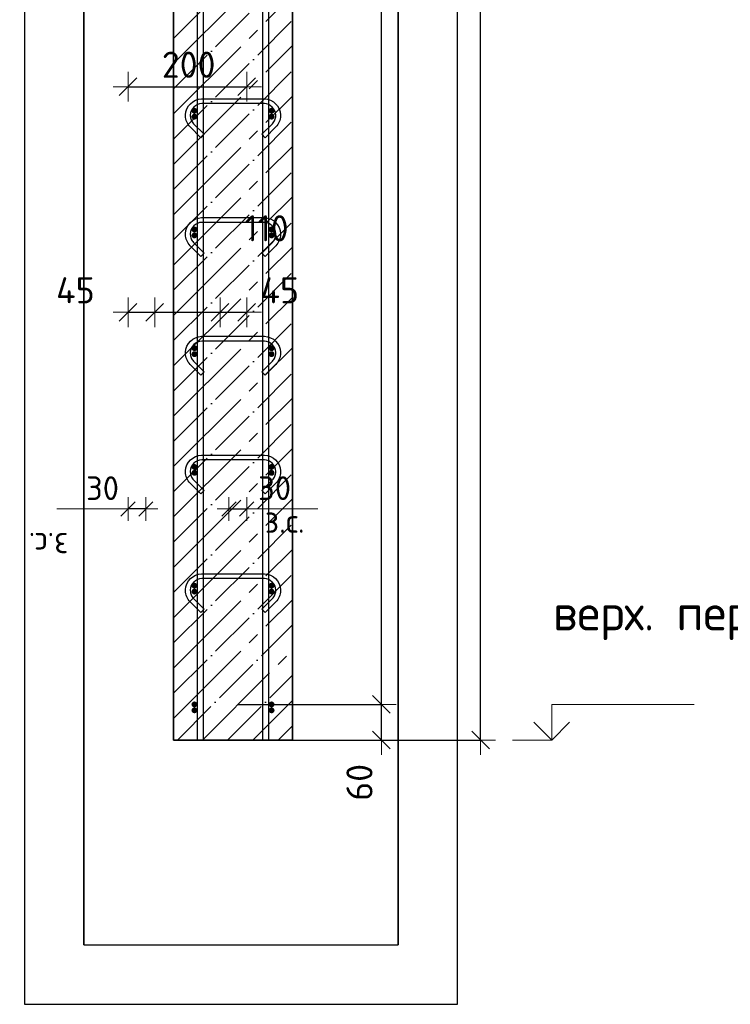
# Model space of a CAD drawing. Header units: millimetres. Extents: x 2792 to 69837, y -2757 to 29968.
# Tile 24 of 77: x 14932 to 16130, y 6347 to 8006. Entities that reach past the tile are written whole.
import ezdxf

# ---------------------------------------------------------------- set-up
doc = ezdxf.new("R2010")
doc.units = ezdxf.units.MM
doc.header["$PDMODE"] = 65
doc.linetypes.add('______11', pattern=[100, 80, -10, 0, -10])
doc.linetypes.add('______5', pattern=[220, 160, -20, 20, -20])
for name, color, linetype, lineweight in [('Standard', 7, 'Continuous', 25), ('Арм.стержн. Арматура края', 96, 'Continuous', 35), ('Арм.стержн. вертикальными 1', 22, 'Continuous', 35), ('Арм.стержн.горизонт. 1', 180, 'Continuous', 35), ('Высотная отметки_ общее', 7, 'Continuous', 13), ('Размерная линия_ общее', 7, 'Continuous', 13), ('Размерная линия_ общее_1', 7, 'Continuous', 13)]:
    doc.layers.add(name, color=color, linetype=linetype, lineweight=lineweight)
doc.layers.add('Арм.стержн.Стяжки', color=7, linetype='Continuous', lineweight=35, true_color=0x501e0f)
doc.styles.add('ISOCPEUR', font='ISOCPEUR')
doc.dimstyles.new('DIMSTYLE_11', dxfattribs={"dimtxt": 44, "dimasz": 50, "dimexe": 0, "dimexo": 0.001, "dimgap": 22, "dimtad": 2, "dimdec": 0, "dimrnd": 5, "dimzin": 12, "dimdsep": 46, "dimtxsty": 'ISOCPEUR', "dimblk1": 'ALL_ML_STRICH', "dimblk2": 'ALL_ML_STRICH', "dimsah": 1, "dimcen": 0, "dimse1": 1, "dimse2": 1, "dimclrd": 7, "dimclre": 256, "dimclrt": 7, "dimadec": 0, "dimazin": 0, "dimtfac": 1, "dimtdec": 0, "dimtix": 1, "dimtmove": 2, "dimatfit": 3, "dimfxl": 0, "dimtvp": 1.2, "dimtzin": 0, "dimlwd": 0, "dimlwe": -3, "dimarcsym": 0})
doc.dimstyles.new('DIMSTYLE_3', dxfattribs={"dimtxt": 44, "dimasz": 50, "dimexe": 0, "dimexo": 0, "dimgap": 22, "dimtad": 2, "dimdec": 0, "dimrnd": 5, "dimzin": 12, "dimdsep": 46, "dimtxsty": 'ISOCPEUR', "dimblk1": 'ALL_ML_STRICH', "dimblk2": 'ALL_ML_STRICH', "dimsah": 1, "dimcen": 0, "dimclrd": 7, "dimclre": 256, "dimclrt": 7, "dimadec": 0, "dimazin": 0, "dimtfac": 1, "dimtdec": 0, "dimtix": 1, "dimtmove": 2, "dimatfit": 3, "dimfxl": 0, "dimtzin": 0, "dimlwd": 0, "dimlwe": -3, "dimarcsym": 0})
doc.dimstyles.new('DIMSTYLE_7', dxfattribs={"dimtxt": 40, "dimasz": 40, "dimexe": 0, "dimexo": 0.001, "dimgap": 20, "dimtad": 2, "dimdec": 0, "dimrnd": 5, "dimzin": 12, "dimdsep": 46, "dimtxsty": 'ISOCPEUR', "dimblk1": 'ALL_ML_STRICH', "dimblk2": 'ALL_ML_STRICH', "dimsah": 1, "dimcen": 0, "dimse1": 1, "dimse2": 1, "dimclrd": 7, "dimclre": 256, "dimclrt": 7, "dimadec": 0, "dimazin": 0, "dimtfac": 1, "dimtdec": 0, "dimtix": 1, "dimtmove": 2, "dimatfit": 3, "dimfxl": 0, "dimtvp": 1.2, "dimtzin": 0, "dimlwd": 0, "dimlwe": -3, "dimarcsym": 0})
doc.dimstyles.new('DIMSTYLE_8', dxfattribs={"dimtxt": 44, "dimasz": 50, "dimexe": 0, "dimexo": 0, "dimgap": 22, "dimtad": 2, "dimdec": 0, "dimrnd": 5, "dimzin": 12, "dimdsep": 46, "dimtxsty": 'ISOCPEUR', "dimblk1": 'ALL_ML_STRICH', "dimblk2": 'ALL_ML_STRICH', "dimsah": 1, "dimcen": 0, "dimclrd": 7, "dimclre": 256, "dimclrt": 7, "dimadec": 0, "dimazin": 0, "dimtfac": 1, "dimtdec": 0, "dimtix": 1, "dimtmove": 2, "dimatfit": 3, "dimfxl": 0, "dimtvp": 1.2, "dimtzin": 0, "dimlwd": 0, "dimlwe": -3, "dimarcsym": 0})

# ---------------------------------------------------------------- blocks, each defined once
blk = doc.blocks.new('ALL_ML_STRICH')
at = {"color": 0, "linetype": 'ByBlock', "lineweight": -2}
for p, q in [((0, -0.5), (0, 0.5)), ((-1, 0), (0.5, 0)), ((-0.3, -0.3), (0.3, 0.3))]:
    blk.add_line(p, q, dxfattribs=at)
blk = doc.blocks.new('*D119')
at = {"layer": 'DEFPOINTS', "color": 7, "linetype": 'Continuous', "lineweight": 13, "transparency": 33554687}
for p in [(15410.9, 9912.6), (15439.5, 6792.6), (15708.8, 6792.6)]:
    blk.add_point(p, dxfattribs=at)
at = {"layer": 'Размерная линия_ общее', "color": 253, "linetype": 'Continuous', "lineweight": -2, "true_color": 0xa0a0a0, "transparency": 33554687}
for p, q in [((15430.9, 9912.6), (15708.8, 9912.6)), ((15459.5, 6792.6), (15708.8, 6792.6))]:
    blk.add_line(p, q, dxfattribs=at)
at = {"layer": 'Размерная линия_ общее', "color": 7, "linetype": 'Continuous', "lineweight": -2, "transparency": 33554687}
blk.add_line((15708.8, 6792.6), (15708.8, 9912.6), dxfattribs=at)
at = {"layer": 'Размерная линия_ общее', "color": 7, "linetype": 'Continuous', "lineweight": 13, "transparency": 33554687, "xscale": 50, "yscale": 50, "zscale": 50}
for p, rotation in [((15708.8, 9912.6), 90), ((15708.8, 6792.6), 270)]:
    blk.add_blockref('ALL_ML_STRICH', p, dxfattribs=dict(at, rotation=rotation))
at = {"layer": 'Размерная линия_ общее', "color": 7, "linetype": 'Continuous', "lineweight": 13, "transparency": 33554687, "insert": (15671.8, 8359.2), "char_height": 44, "width": 176, "attachment_point": 5, "rotation": 90, "style": 'ISOCPEUR'}
blk.add_mtext('\\A1;{3120}', dxfattribs=at)
blk = doc.blocks.new('*D121')
at = {"layer": 'DEFPOINTS', "color": 7, "linetype": 'Continuous', "lineweight": 13, "transparency": 33554687}
for p in [(15279.7, 6852.6), (15337.5, 6792.6), (15541.6, 6792.6)]:
    blk.add_point(p, dxfattribs=at)
at = {"layer": 'Размерная линия_ общее', "color": 253, "linetype": 'Continuous', "lineweight": -2, "true_color": 0xa0a0a0, "transparency": 33554687}
for p, q in [((15299.7, 6852.6), (15541.6, 6852.6)), ((15357.5, 6792.6), (15541.6, 6792.6))]:
    blk.add_line(p, q, dxfattribs=at)
at = {"layer": 'Размерная линия_ общее', "color": 7, "linetype": 'Continuous', "lineweight": -2, "transparency": 33554687}
blk.add_line((15541.6, 6792.6), (15541.6, 6852.6), dxfattribs=at)
at = {"layer": 'Размерная линия_ общее', "color": 7, "linetype": 'Continuous', "lineweight": 13, "transparency": 33554687, "xscale": 50, "yscale": 50, "zscale": 50}
for p, rotation in [((15541.6, 6852.6), 90), ((15541.6, 6792.6), 270)]:
    blk.add_blockref('ALL_ML_STRICH', p, dxfattribs=dict(at, rotation=rotation))
at = {"layer": 'Размерная линия_ общее', "color": 7, "linetype": 'Continuous', "lineweight": 13, "transparency": 33554687, "insert": (15504.7, 6721.3), "char_height": 44, "width": 88, "attachment_point": 5, "rotation": 90, "style": 'ISOCPEUR'}
blk.add_mtext('\\A1;{60}', dxfattribs=at)
blk = doc.blocks.new('*D122')
at = {"layer": 'DEFPOINTS', "color": 7, "linetype": 'Continuous', "lineweight": 13, "transparency": 33554687}
for p in [(15279.7, 9852.6), (15279.7, 6852.6), (15541.6, 6852.6)]:
    blk.add_point(p, dxfattribs=at)
at = {"layer": 'Размерная линия_ общее', "color": 253, "linetype": 'Continuous', "lineweight": -2, "true_color": 0xa0a0a0, "transparency": 33554687}
for p, q in [((15299.7, 9852.6), (15541.6, 9852.6)), ((15299.7, 6852.6), (15541.6, 6852.6))]:
    blk.add_line(p, q, dxfattribs=at)
at = {"layer": 'Размерная линия_ общее', "color": 7, "linetype": 'Continuous', "lineweight": -2, "transparency": 33554687}
blk.add_line((15541.6, 6852.6), (15541.6, 9852.6), dxfattribs=at)
at = {"layer": 'Размерная линия_ общее', "color": 7, "linetype": 'Continuous', "lineweight": 13, "transparency": 33554687, "xscale": 50, "yscale": 50, "zscale": 50}
for p, rotation in [((15541.6, 9852.6), 90), ((15541.6, 6852.6), 270)]:
    blk.add_blockref('ALL_ML_STRICH', p, dxfattribs=dict(at, rotation=rotation))
at = {"layer": 'Размерная линия_ общее', "color": 7, "linetype": 'Continuous', "lineweight": 13, "transparency": 33554687, "insert": (15482.6, 8204.6), "char_height": 44, "width": 2.2, "attachment_point": 1, "rotation": 90, "line_spacing_factor": 0.60241, "style": 'ISOCPEUR'}
blk.add_mtext('\\W0.91;15х200=3000', dxfattribs=at)
blk = doc.blocks.new('*D126')
at = {"layer": 'DEFPOINTS', "color": 7, "linetype": 'Continuous', "lineweight": 13, "transparency": 33554687}
for p in [(15284.7, 7181.8), (15284.7, 7173.1), (15314.7, 7173.1)]:
    blk.add_point(p, dxfattribs=at)
at = {"layer": 'Размерная линия_ общее_1', "color": 7, "linetype": 'Continuous', "lineweight": -2, "transparency": 33554687}
blk.add_line((15284.7, 7181.8), (15314.7, 7181.8), dxfattribs=at)
at = {"layer": 'Размерная линия_ общее_1', "color": 7, "linetype": 'Continuous', "lineweight": 13, "transparency": 33554687, "xscale": 40, "yscale": 40, "zscale": 40, "rotation": 180}
blk.add_blockref('ALL_ML_STRICH', (15284.7, 7181.8), dxfattribs=at)
at = {"layer": 'Размерная линия_ общее_1', "color": 7, "linetype": 'Continuous', "lineweight": 13, "transparency": 33554687, "xscale": 40, "yscale": 40, "zscale": 40}
blk.add_blockref('ALL_ML_STRICH', (15314.7, 7181.8), dxfattribs=at)
at = {"layer": 'Размерная линия_ общее_1', "color": 7, "linetype": 'Continuous', "lineweight": 13, "transparency": 33554687, "insert": (15361.7, 7216.8), "char_height": 40, "width": 80, "attachment_point": 5, "style": 'ISOCPEUR'}
blk.add_mtext('\\A1;{30}', dxfattribs=at)
at = {"layer": 'Размерная линия_ общее_1', "color": 7, "linetype": 'Continuous', "lineweight": 13, "transparency": 33554687, "insert": (15345.2, 7181.6), "char_height": 40, "width": 2, "attachment_point": 1, "line_spacing_factor": 0.60241, "style": 'ISOCPEUR'}
blk.add_mtext('з.с.', dxfattribs=at)
blk = doc.blocks.new('*D127')
at = {"layer": 'DEFPOINTS', "color": 7, "linetype": 'Continuous', "lineweight": 13, "transparency": 33554687}
for p in [(15159.7, 7515.5), (15114.7, 7513.1), (15114.7, 7503.7)]:
    blk.add_point(p, dxfattribs=at)
at = {"layer": 'Размерная линия_ общее', "color": 7, "linetype": 'Continuous', "lineweight": -2, "transparency": 33554687}
blk.add_line((15114.7, 7513.1), (15159.7, 7513.1), dxfattribs=at)
at = {"layer": 'Размерная линия_ общее', "color": 7, "linetype": 'Continuous', "lineweight": 13, "transparency": 33554687, "xscale": 50, "yscale": 50, "zscale": 50, "rotation": 180}
blk.add_blockref('ALL_ML_STRICH', (15114.7, 7513.1), dxfattribs=at)
at = {"layer": 'Размерная линия_ общее', "color": 7, "linetype": 'Continuous', "lineweight": 13, "transparency": 33554687, "xscale": 50, "yscale": 50, "zscale": 50}
blk.add_blockref('ALL_ML_STRICH', (15159.7, 7513.1), dxfattribs=at)
at = {"layer": 'Размерная линия_ общее', "color": 7, "linetype": 'Continuous', "lineweight": 13, "transparency": 33554687, "insert": (15026, 7550.2), "char_height": 44, "width": 88, "attachment_point": 5, "style": 'ISOCPEUR'}
blk.add_mtext('\\A1;{45}', dxfattribs=at)
blk = doc.blocks.new('*D128')
at = {"layer": 'DEFPOINTS', "color": 7, "linetype": 'Continuous', "lineweight": 13, "transparency": 33554687}
for p in [(15159.7, 7515.5), (15269.7, 7519.4), (15159.7, 7513.1)]:
    blk.add_point(p, dxfattribs=at)
at = {"layer": 'Размерная линия_ общее', "color": 7, "linetype": 'Continuous', "lineweight": -2, "transparency": 33554687}
blk.add_line((15159.7, 7513.1), (15269.7, 7513.1), dxfattribs=at)
at = {"layer": 'Размерная линия_ общее', "color": 7, "linetype": 'Continuous', "lineweight": 13, "transparency": 33554687, "xscale": 50, "yscale": 50, "zscale": 50, "rotation": 180}
blk.add_blockref('ALL_ML_STRICH', (15159.7, 7513.1), dxfattribs=at)
at = {"layer": 'Размерная линия_ общее', "color": 7, "linetype": 'Continuous', "lineweight": 13, "transparency": 33554687, "xscale": 50, "yscale": 50, "zscale": 50}
blk.add_blockref('ALL_ML_STRICH', (15269.7, 7513.1), dxfattribs=at)
at = {"layer": 'Размерная линия_ общее', "color": 7, "linetype": 'Continuous', "lineweight": 13, "transparency": 33554687, "insert": (15348.2, 7654.5), "char_height": 44, "width": 132, "attachment_point": 5, "style": 'ISOCPEUR'}
blk.add_mtext('\\A1;{110}', dxfattribs=at)
blk = doc.blocks.new('*D129')
at = {"layer": 'DEFPOINTS', "color": 7, "linetype": 'Continuous', "lineweight": 13, "transparency": 33554687}
for p in [(15269.7, 7519.4), (15269.7, 7513.1), (15314.7, 7512.3)]:
    blk.add_point(p, dxfattribs=at)
at = {"layer": 'Размерная линия_ общее', "color": 7, "linetype": 'Continuous', "lineweight": -2, "transparency": 33554687}
blk.add_line((15269.7, 7513.1), (15314.7, 7513.1), dxfattribs=at)
at = {"layer": 'Размерная линия_ общее', "color": 7, "linetype": 'Continuous', "lineweight": 13, "transparency": 33554687, "xscale": 50, "yscale": 50, "zscale": 50, "rotation": 180}
blk.add_blockref('ALL_ML_STRICH', (15269.7, 7513.1), dxfattribs=at)
at = {"layer": 'Размерная линия_ общее', "color": 7, "linetype": 'Continuous', "lineweight": 13, "transparency": 33554687, "xscale": 50, "yscale": 50, "zscale": 50}
blk.add_blockref('ALL_ML_STRICH', (15314.7, 7513.1), dxfattribs=at)
at = {"layer": 'Размерная линия_ общее', "color": 7, "linetype": 'Continuous', "lineweight": 13, "transparency": 33554687, "insert": (15370.3, 7550.1), "char_height": 44, "width": 88, "attachment_point": 5, "style": 'ISOCPEUR'}
blk.add_mtext('\\A1;{45}', dxfattribs=at)
blk = doc.blocks.new('*D130')
at = {"layer": 'DEFPOINTS', "color": 7, "linetype": 'Continuous', "lineweight": 13, "transparency": 33554687}
for p in [(15114.7, 7893.1), (15114.7, 7883.7), (15314.7, 7892.3)]:
    blk.add_point(p, dxfattribs=at)
at = {"layer": 'Размерная линия_ общее', "color": 253, "linetype": 'Continuous', "lineweight": -2, "true_color": 0xa0a0a0, "transparency": 33554687}
for p, q in [((15114.7, 7893.1), (15114.7, 7893.1)), ((15314.7, 7893.1), (15314.7, 7893.1))]:
    blk.add_line(p, q, dxfattribs=at)
at = {"layer": 'Размерная линия_ общее', "color": 7, "linetype": 'Continuous', "lineweight": -2, "transparency": 33554687}
blk.add_line((15114.7, 7893.1), (15314.7, 7893.1), dxfattribs=at)
at = {"layer": 'Размерная линия_ общее', "color": 7, "linetype": 'Continuous', "lineweight": 13, "transparency": 33554687, "xscale": 50, "yscale": 50, "zscale": 50, "rotation": 180}
blk.add_blockref('ALL_ML_STRICH', (15114.7, 7893.1), dxfattribs=at)
at = {"layer": 'Размерная линия_ общее', "color": 7, "linetype": 'Continuous', "lineweight": 13, "transparency": 33554687, "xscale": 50, "yscale": 50, "zscale": 50}
blk.add_blockref('ALL_ML_STRICH', (15314.7, 7893.1), dxfattribs=at)
at = {"layer": 'Размерная линия_ общее', "color": 7, "linetype": 'Continuous', "lineweight": 13, "transparency": 33554687, "insert": (15216.9, 7930.1), "char_height": 44, "width": 132, "attachment_point": 5, "style": 'ISOCPEUR'}
blk.add_mtext('\\A1;{200}', dxfattribs=at)
blk = doc.blocks.new('*D131')
at = {"layer": 'DEFPOINTS', "color": 7, "linetype": 'Continuous', "lineweight": 13, "transparency": 33554687}
for p in [(15144.7, 7181.8), (15114.7, 7173.1), (15144.7, 7173.1)]:
    blk.add_point(p, dxfattribs=at)
at = {"layer": 'Размерная линия_ общее_1', "color": 7, "linetype": 'Continuous', "lineweight": -2, "transparency": 33554687}
blk.add_line((15144.7, 7181.8), (15114.7, 7181.8), dxfattribs=at)
at = {"layer": 'Размерная линия_ общее_1', "color": 7, "linetype": 'Continuous', "lineweight": 13, "transparency": 33554687, "xscale": 40, "yscale": 40, "zscale": 40}
for p, rotation in [((15114.7, 7181.8), 180), ((15144.7, 7181.8), 360)]:
    blk.add_blockref('ALL_ML_STRICH', p, dxfattribs=dict(at, rotation=rotation))
at = {"layer": 'Размерная линия_ общее_1', "color": 7, "linetype": 'Continuous', "lineweight": 13, "transparency": 33554687, "insert": (15071.7, 7216.8), "char_height": 40, "width": 80, "attachment_point": 5, "style": 'ISOCPEUR'}
blk.add_mtext('\\A1;{30}', dxfattribs=at)
at = {"layer": 'Размерная линия_ общее_1', "color": 7, "linetype": 'Continuous', "lineweight": 13, "transparency": 33554687, "insert": (15014.2, 7101.6), "char_height": 40, "width": 2, "attachment_point": 1, "rotation": 180, "line_spacing_factor": 0.60241, "style": 'ISOCPEUR'}
blk.add_mtext('з.с.', dxfattribs=at)
blk = doc.blocks.new('COMPLEX_ELEVATIONDIM_5')
at = {"layer": 'Высотная отметки_ общее', "color": 7, "linetype": 'Continuous', "lineweight": 13, "transparency": 33554687}
for p, q in [((15828.8, 6792.6), (15828.8, 6852.6)), ((15828.8, 6852.6), (16068.8, 6852.6)), ((15828.8, 6792.6), (15798.8, 6822.6)), ((15828.8, 6792.6), (15858.8, 6822.6)), ((15828.8, 6792.6), (15762.7, 6792.6)), ((15828.8, 6792.6), (15828.8, 6792.6)), ((15828.8, 6792.6), (15828.8, 6792.6)), ((15828.8, 6792.6), (15828.8, 6792.6)), ((15828.8, 6792.6), (15828.8, 6792.6))]:
    blk.add_line(p, q, dxfattribs=at)
at = {"layer": 'Высотная отметки_ общее', "color": 7, "linetype": 'Continuous', "lineweight": 13, "transparency": 33554687, "insert": (15830.6, 6961), "char_height": 60, "width": 520.896, "attachment_point": 7, "style": 'ISOCPEUR'}
blk.add_mtext('\\W0.98;верх. перекр.', dxfattribs=at)

msp = doc.modelspace()

# ---------------------------------------------------------------- hatches: boundary and pattern name
at = {"layer": 'Арм.стержн. Арматура края', "linetype": 'Continuous', "lineweight": 50, "transparency": 33554687}
for points in [[(15231.6, 7842.6), (15231.2, 7844.5), (15230.1, 7846.1), (15228.5, 7847.2), (15226.6, 7847.6), (15224.7, 7847.2), (15223.1, 7846.1), (15222, 7844.5), (15221.6, 7842.6), (15222, 7840.7), (15223.1, 7839.1), (15224.7, 7838), (15226.6, 7837.6), (15228.5, 7838), (15230.1, 7839.1), (15231.2, 7840.7)], [(15361.6, 7842.6), (15361.2, 7844.5), (15360.1, 7846.1), (15358.5, 7847.2), (15356.6, 7847.6), (15354.7, 7847.2), (15353.1, 7846.1), (15352, 7844.5), (15351.6, 7842.6), (15352, 7840.7), (15353.1, 7839.1), (15354.7, 7838), (15356.6, 7837.6), (15358.5, 7838), (15360.1, 7839.1), (15361.2, 7840.7)], [(15231.6, 7642.6), (15231.2, 7644.5), (15230.1, 7646.1), (15228.5, 7647.2), (15226.6, 7647.6), (15224.7, 7647.2), (15223.1, 7646.1), (15222, 7644.5), (15221.6, 7642.6), (15222, 7640.7), (15223.1, 7639.1), (15224.7, 7638), (15226.6, 7637.6), (15228.5, 7638), (15230.1, 7639.1), (15231.2, 7640.7)], [(15361.6, 7642.6), (15361.2, 7644.5), (15360.1, 7646.1), (15358.5, 7647.2), (15356.6, 7647.6), (15354.7, 7647.2), (15353.1, 7646.1), (15352, 7644.5), (15351.6, 7642.6), (15352, 7640.7), (15353.1, 7639.1), (15354.7, 7638), (15356.6, 7637.6), (15358.5, 7638), (15360.1, 7639.1), (15361.2, 7640.7)], [(15231.6, 7442.6), (15231.2, 7444.5), (15230.1, 7446.1), (15228.5, 7447.2), (15226.6, 7447.6), (15224.7, 7447.2), (15223.1, 7446.1), (15222, 7444.5), (15221.6, 7442.6), (15222, 7440.7), (15223.1, 7439.1), (15224.7, 7438), (15226.6, 7437.6), (15228.5, 7438), (15230.1, 7439.1), (15231.2, 7440.7)], [(15361.6, 7442.6), (15361.2, 7444.5), (15360.1, 7446.1), (15358.5, 7447.2), (15356.6, 7447.6), (15354.7, 7447.2), (15353.1, 7446.1), (15352, 7444.5), (15351.6, 7442.6), (15352, 7440.7), (15353.1, 7439.1), (15354.7, 7438), (15356.6, 7437.6), (15358.5, 7438), (15360.1, 7439.1), (15361.2, 7440.7)], [(15231.6, 7242.6), (15231.2, 7244.5), (15230.1, 7246.1), (15228.5, 7247.2), (15226.6, 7247.6), (15224.7, 7247.2), (15223.1, 7246.1), (15222, 7244.5), (15221.6, 7242.6), (15222, 7240.7), (15223.1, 7239.1), (15224.7, 7238), (15226.6, 7237.6), (15228.5, 7238), (15230.1, 7239.1), (15231.2, 7240.7)], [(15361.6, 7242.6), (15361.2, 7244.5), (15360.1, 7246.1), (15358.5, 7247.2), (15356.6, 7247.6), (15354.7, 7247.2), (15353.1, 7246.1), (15352, 7244.5), (15351.6, 7242.6), (15352, 7240.7), (15353.1, 7239.1), (15354.7, 7238), (15356.6, 7237.6), (15358.5, 7238), (15360.1, 7239.1), (15361.2, 7240.7)], [(15231.6, 7042.6), (15231.2, 7044.5), (15230.1, 7046.1), (15228.5, 7047.2), (15226.6, 7047.6), (15224.7, 7047.2), (15223.1, 7046.1), (15222, 7044.5), (15221.6, 7042.6), (15222, 7040.7), (15223.1, 7039.1), (15224.7, 7038), (15226.6, 7037.6), (15228.5, 7038), (15230.1, 7039.1), (15231.2, 7040.7)], [(15361.6, 7042.6), (15361.2, 7044.5), (15360.1, 7046.1), (15358.5, 7047.2), (15356.6, 7047.6), (15354.7, 7047.2), (15353.1, 7046.1), (15352, 7044.5), (15351.6, 7042.6), (15352, 7040.7), (15353.1, 7039.1), (15354.7, 7038), (15356.6, 7037.6), (15358.5, 7038), (15360.1, 7039.1), (15361.2, 7040.7)], [(15231.6, 6842.6), (15231.2, 6844.5), (15230.1, 6846.1), (15228.5, 6847.2), (15226.6, 6847.6), (15224.7, 6847.2), (15223.1, 6846.1), (15222, 6844.5), (15221.6, 6842.6), (15222, 6840.7), (15223.1, 6839.1), (15224.7, 6838), (15226.6, 6837.6), (15228.5, 6838), (15230.1, 6839.1), (15231.2, 6840.7)], [(15361.6, 6842.6), (15361.2, 6844.5), (15360.1, 6846.1), (15358.5, 6847.2), (15356.6, 6847.6), (15354.7, 6847.2), (15353.1, 6846.1), (15352, 6844.5), (15351.6, 6842.6), (15352, 6840.7), (15353.1, 6839.1), (15354.7, 6838), (15356.6, 6837.6), (15358.5, 6838), (15360.1, 6839.1), (15361.2, 6840.7)]]:
    msp.add_hatch(color=4, dxfattribs=at).paths.add_polyline_path(points)
at = {"layer": 'Арм.стержн.горизонт. 1', "linetype": 'Continuous', "lineweight": 50, "transparency": 33554687}
for points in [[(15231.6, 7852.6), (15231.2, 7854.5), (15230.1, 7856.1), (15228.5, 7857.2), (15226.6, 7857.6), (15224.7, 7857.2), (15223.1, 7856.1), (15222, 7854.5), (15221.6, 7852.6), (15222, 7850.7), (15223.1, 7849.1), (15224.7, 7848), (15226.6, 7847.6), (15228.5, 7848), (15230.1, 7849.1), (15231.2, 7850.7)], [(15361.6, 7852.6), (15361.2, 7854.5), (15360.1, 7856.1), (15358.5, 7857.2), (15356.6, 7857.6), (15354.7, 7857.2), (15353.1, 7856.1), (15352, 7854.5), (15351.6, 7852.6), (15352, 7850.7), (15353.1, 7849.1), (15354.7, 7848), (15356.6, 7847.6), (15358.5, 7848), (15360.1, 7849.1), (15361.2, 7850.7)], [(15231.6, 7652.6), (15231.2, 7654.5), (15230.1, 7656.1), (15228.5, 7657.2), (15226.6, 7657.6), (15224.7, 7657.2), (15223.1, 7656.1), (15222, 7654.5), (15221.6, 7652.6), (15222, 7650.7), (15223.1, 7649.1), (15224.7, 7648), (15226.6, 7647.6), (15228.5, 7648), (15230.1, 7649.1), (15231.2, 7650.7)], [(15361.6, 7652.6), (15361.2, 7654.5), (15360.1, 7656.1), (15358.5, 7657.2), (15356.6, 7657.6), (15354.7, 7657.2), (15353.1, 7656.1), (15352, 7654.5), (15351.6, 7652.6), (15352, 7650.7), (15353.1, 7649.1), (15354.7, 7648), (15356.6, 7647.6), (15358.5, 7648), (15360.1, 7649.1), (15361.2, 7650.7)], [(15231.6, 7452.6), (15231.2, 7454.5), (15230.1, 7456.1), (15228.5, 7457.2), (15226.6, 7457.6), (15224.7, 7457.2), (15223.1, 7456.1), (15222, 7454.5), (15221.6, 7452.6), (15222, 7450.7), (15223.1, 7449.1), (15224.7, 7448), (15226.6, 7447.6), (15228.5, 7448), (15230.1, 7449.1), (15231.2, 7450.7)], [(15361.6, 7452.6), (15361.2, 7454.5), (15360.1, 7456.1), (15358.5, 7457.2), (15356.6, 7457.6), (15354.7, 7457.2), (15353.1, 7456.1), (15352, 7454.5), (15351.6, 7452.6), (15352, 7450.7), (15353.1, 7449.1), (15354.7, 7448), (15356.6, 7447.6), (15358.5, 7448), (15360.1, 7449.1), (15361.2, 7450.7)], [(15231.6, 7252.6), (15231.2, 7254.5), (15230.1, 7256.1), (15228.5, 7257.2), (15226.6, 7257.6), (15224.7, 7257.2), (15223.1, 7256.1), (15222, 7254.5), (15221.6, 7252.6), (15222, 7250.7), (15223.1, 7249.1), (15224.7, 7248), (15226.6, 7247.6), (15228.5, 7248), (15230.1, 7249.1), (15231.2, 7250.7)], [(15361.6, 7252.6), (15361.2, 7254.5), (15360.1, 7256.1), (15358.5, 7257.2), (15356.6, 7257.6), (15354.7, 7257.2), (15353.1, 7256.1), (15352, 7254.5), (15351.6, 7252.6), (15352, 7250.7), (15353.1, 7249.1), (15354.7, 7248), (15356.6, 7247.6), (15358.5, 7248), (15360.1, 7249.1), (15361.2, 7250.7)], [(15231.6, 7052.6), (15231.2, 7054.5), (15230.1, 7056.1), (15228.5, 7057.2), (15226.6, 7057.6), (15224.7, 7057.2), (15223.1, 7056.1), (15222, 7054.5), (15221.6, 7052.6), (15222, 7050.7), (15223.1, 7049.1), (15224.7, 7048), (15226.6, 7047.6), (15228.5, 7048), (15230.1, 7049.1), (15231.2, 7050.7)], [(15361.6, 7052.6), (15361.2, 7054.5), (15360.1, 7056.1), (15358.5, 7057.2), (15356.6, 7057.6), (15354.7, 7057.2), (15353.1, 7056.1), (15352, 7054.5), (15351.6, 7052.6), (15352, 7050.7), (15353.1, 7049.1), (15354.7, 7048), (15356.6, 7047.6), (15358.5, 7048), (15360.1, 7049.1), (15361.2, 7050.7)], [(15231.6, 6852.6), (15231.2, 6854.5), (15230.1, 6856.1), (15228.5, 6857.2), (15226.6, 6857.6), (15224.7, 6857.2), (15223.1, 6856.1), (15222, 6854.5), (15221.6, 6852.6), (15222, 6850.7), (15223.1, 6849.1), (15224.7, 6848), (15226.6, 6847.6), (15228.5, 6848), (15230.1, 6849.1), (15231.2, 6850.7)], [(15361.6, 6852.6), (15361.2, 6854.5), (15360.1, 6856.1), (15358.5, 6857.2), (15356.6, 6857.6), (15354.7, 6857.2), (15353.1, 6856.1), (15352, 6854.5), (15351.6, 6852.6), (15352, 6850.7), (15353.1, 6849.1), (15354.7, 6848), (15356.6, 6847.6), (15358.5, 6848), (15360.1, 6849.1), (15361.2, 6850.7)]]:
    msp.add_hatch(color=4, dxfattribs=at).paths.add_polyline_path(points)

# ---------------------------------------------------------------- linework, layer by layer
at = {"color": 52, "linetype": 'Continuous', "lineweight": -3, "transparency": 33554687}
for p, q in [((15040.1, 10996), (15040.1, 6447.4)), ((15040.1, 6447.4), (15040.1, 10996)), ((15570.1, 10996), (15570.1, 6447.4)), ((15570.1, 6447.4), (15570.1, 10996)), ((15040.1, 6447.4), (15570.1, 6447.4)), ((15040.1, 6447.4), (15570.1, 6447.4))]:
    msp.add_line(p, q, dxfattribs=at)
at = {"layer": 'Standard', "color": 7, "linetype": 'Continuous', "lineweight": 35, "transparency": 33554687}
for p, q in [((15191.6, 9912.6), (15191.6, 6792.6)), ((15391.6, 6792.6), (15391.6, 9912.6)), ((15191.6, 6792.6), (15391.6, 6792.6))]:
    msp.add_line(p, q, dxfattribs=at)
at = {"layer": 'Standard', "color": 253, "linetype": '______11', "lineweight": -3, "true_color": 0xababab, "transparency": 33554687}
for p, q in [((15191.6, 7974.4), (15391.6, 8174.4)), ((15191.6, 7889.5), (15391.6, 8089.5)), ((15191.6, 7804.7), (15391.6, 8004.7)), ((15191.6, 7719.8), (15391.6, 7919.8)), ((15191.6, 7635), (15391.6, 7835)), ((15191.6, 7550.1), (15391.6, 7750.1)), ((15191.6, 7465.3), (15391.6, 7665.3)), ((15191.6, 7380.4), (15391.6, 7580.4)), ((15191.6, 7295.6), (15391.6, 7495.6)), ((15191.6, 7210.7), (15391.6, 7410.7)), ((15191.6, 7125.9), (15391.6, 7325.9)), ((15191.6, 7041), (15391.6, 7241)), ((15191.6, 6956.1), (15391.6, 7156.1)), ((15191.6, 6871.3), (15391.6, 7071.3)), ((15197.8, 6792.6), (15391.6, 6986.4)), ((15282.6, 6792.6), (15391.6, 6901.6)), ((15367.5, 6792.6), (15391.6, 6816.7))]:
    msp.add_line(p, q, dxfattribs=at)
at = {"layer": 'Standard', "color": 253, "linetype": '______5', "lineweight": -3, "true_color": 0xababab, "transparency": 33554687}
for p, q in [((15191.6, 7932), (15391.6, 8132)), ((15191.6, 7847.1), (15391.6, 8047.1)), ((15191.6, 7762.2), (15391.6, 7962.2)), ((15191.6, 7677.4), (15391.6, 7877.4)), ((15191.6, 7592.5), (15391.6, 7792.5)), ((15191.6, 7507.7), (15391.6, 7707.7)), ((15191.6, 7422.8), (15391.6, 7622.8)), ((15191.6, 7338), (15391.6, 7538)), ((15191.6, 7253.1), (15391.6, 7453.1)), ((15191.6, 7168.3), (15391.6, 7368.3)), ((15191.6, 7083.4), (15391.6, 7283.4)), ((15191.6, 6998.6), (15391.6, 7198.6)), ((15191.6, 6913.7), (15391.6, 7113.7)), ((15191.6, 6828.9), (15391.6, 7028.9)), ((15240.2, 6792.6), (15391.6, 6944)), ((15325.1, 6792.6), (15391.6, 6859.2))]:
    msp.add_line(p, q, dxfattribs=at)
at = {"layer": 'Standard', "color": 7, "linetype": 'Continuous', "lineweight": 13, "transparency": 33554687}
for p, q in [((15114.7, 7181.8), (14994.7, 7181.8)), ((15314.7, 7181.8), (15434.7, 7181.8))]:
    msp.add_line(p, q, dxfattribs=at)
at = {"layer": 'Standard', "color": 7, "linetype": 'Continuous', "lineweight": 25, "transparency": 33554687}
msp.add_lwpolyline([(14940.1, 6347.4), (15670.1, 6347.4), (15670.1, 11096), (14940.1, 11096), (14940.1, 6347.4)], dxfattribs=at)
at = {"layer": 'Арм.стержн. вертикальными 1', "color": 4, "linetype": 'Continuous', "lineweight": 25, "transparency": 33554687}
for points in [[(15231.6, 6792.6), (15231.6, 10922.6), (15241.6, 10922.6), (15241.6, 6792.6), (15231.6, 6792.6)], [(15231.6, 6792.6), (15231.6, 10922.6), (15241.6, 10922.6), (15241.6, 6792.6), (15231.6, 6792.6)], [(15341.6, 6792.6), (15341.6, 10922.6), (15351.6, 10922.6), (15351.6, 6792.6), (15341.6, 6792.6)], [(15341.6, 6792.6), (15341.6, 10922.6), (15351.6, 10922.6), (15351.6, 6792.6), (15341.6, 6792.6)]]:
    msp.add_lwpolyline(points, dxfattribs=at)
at = {"layer": 'Арм.стержн.Стяжки', "color": 40, "linetype": 'Continuous', "lineweight": 25, "transparency": 33554687}
for points in [[(15340.2, 7812.9), (15358, 7830.7), (15359.3, 7832.2), (15360.4, 7833.7), (15361.3, 7835.3), (15362.1, 7837), (15362.7, 7838.7), (15363.2, 7840.5), (15363.5, 7842.4), (15363.6, 7844.2), (15363.6, 7845.4), (15363.1, 7849), (15361.9, 7852.7), (15360, 7856), (15357.7, 7858.7), (15355, 7861), (15351.7, 7862.9), (15348, 7864.1), (15344.4, 7864.6), (15238.8, 7864.6), (15235.2, 7864.1), (15231.6, 7862.9), (15228.2, 7861), (15225.5, 7858.7), (15223.2, 7856), (15221.3, 7852.7), (15220.1, 7849), (15219.6, 7845.4), (15219.6, 7844.2), (15219.7, 7842.4), (15220, 7840.5), (15220.5, 7838.7), (15221.1, 7837), (15221.9, 7835.3), (15222.9, 7833.7), (15224, 7832.2), (15225.2, 7830.7), (15243.1, 7812.9), (15237.4, 7807.2), (15219.3, 7825.3), (15217.7, 7827.2), (15216.2, 7829.3), (15214.8, 7831.6), (15213.7, 7833.9), (15212.9, 7836.3), (15212.2, 7838.9), (15211.8, 7841.4), (15211.6, 7843.9), (15211.6, 7845.9), (15212.3, 7850.8), (15214, 7855.9), (15216.6, 7860.6), (15219.8, 7864.4), (15223.7, 7867.6), (15228.3, 7870.3), (15233.4, 7871.9), (15238.3, 7872.6), (15344.9, 7872.6), (15349.8, 7871.9), (15354.9, 7870.3), (15359.6, 7867.6), (15363.4, 7864.4), (15366.6, 7860.6), (15369.3, 7855.9), (15370.9, 7850.8), (15371.6, 7845.9), (15371.6, 7843.9), (15371.4, 7841.4), (15371, 7838.9), (15370.4, 7836.3), (15369.5, 7833.9), (15368.4, 7831.6), (15367.1, 7829.3), (15365.5, 7827.2), (15363.9, 7825.3), (15345.8, 7807.2), (15340.2, 7812.9)], [(15340.2, 7612.9), (15358, 7630.7), (15359.3, 7632.2), (15360.4, 7633.7), (15361.3, 7635.3), (15362.1, 7637), (15362.7, 7638.7), (15363.2, 7640.5), (15363.5, 7642.4), (15363.6, 7644.2), (15363.6, 7645.4), (15363.1, 7649), (15361.9, 7652.7), (15360, 7656), (15357.7, 7658.7), (15355, 7661), (15351.7, 7662.9), (15348, 7664.1), (15344.4, 7664.6), (15238.8, 7664.6), (15235.2, 7664.1), (15231.6, 7662.9), (15228.2, 7661), (15225.5, 7658.7), (15223.2, 7656), (15221.3, 7652.7), (15220.1, 7649), (15219.6, 7645.4), (15219.6, 7644.2), (15219.7, 7642.4), (15220, 7640.5), (15220.5, 7638.7), (15221.1, 7637), (15221.9, 7635.3), (15222.9, 7633.7), (15224, 7632.2), (15225.2, 7630.7), (15243.1, 7612.9), (15237.4, 7607.2), (15219.3, 7625.3), (15217.7, 7627.2), (15216.2, 7629.3), (15214.8, 7631.6), (15213.7, 7633.9), (15212.9, 7636.3), (15212.2, 7638.9), (15211.8, 7641.4), (15211.6, 7643.9), (15211.6, 7645.9), (15212.3, 7650.8), (15214, 7655.9), (15216.6, 7660.6), (15219.8, 7664.4), (15223.7, 7667.6), (15228.3, 7670.3), (15233.4, 7671.9), (15238.3, 7672.6), (15344.9, 7672.6), (15349.8, 7671.9), (15354.9, 7670.3), (15359.6, 7667.6), (15363.4, 7664.4), (15366.6, 7660.6), (15369.3, 7655.9), (15370.9, 7650.8), (15371.6, 7645.9), (15371.6, 7643.9), (15371.4, 7641.4), (15371, 7638.9), (15370.4, 7636.3), (15369.5, 7633.9), (15368.4, 7631.6), (15367.1, 7629.3), (15365.5, 7627.2), (15363.9, 7625.3), (15345.8, 7607.2), (15340.2, 7612.9)], [(15340.2, 7412.9), (15358, 7430.7), (15359.3, 7432.2), (15360.4, 7433.7), (15361.3, 7435.3), (15362.1, 7437), (15362.7, 7438.7), (15363.2, 7440.5), (15363.5, 7442.4), (15363.6, 7444.2), (15363.6, 7445.4), (15363.1, 7449), (15361.9, 7452.7), (15360, 7456), (15357.7, 7458.7), (15355, 7461), (15351.7, 7462.9), (15348, 7464.1), (15344.4, 7464.6), (15238.8, 7464.6), (15235.2, 7464.1), (15231.6, 7462.9), (15228.2, 7461), (15225.5, 7458.7), (15223.2, 7456), (15221.3, 7452.7), (15220.1, 7449), (15219.6, 7445.4), (15219.6, 7444.2), (15219.7, 7442.4), (15220, 7440.5), (15220.5, 7438.7), (15221.1, 7437), (15221.9, 7435.3), (15222.9, 7433.7), (15224, 7432.2), (15225.2, 7430.7), (15243.1, 7412.9), (15237.4, 7407.2), (15219.3, 7425.3), (15217.7, 7427.2), (15216.2, 7429.3), (15214.8, 7431.6), (15213.7, 7433.9), (15212.9, 7436.3), (15212.2, 7438.9), (15211.8, 7441.4), (15211.6, 7443.9), (15211.6, 7445.9), (15212.3, 7450.8), (15214, 7455.9), (15216.6, 7460.6), (15219.8, 7464.4), (15223.7, 7467.6), (15228.3, 7470.3), (15233.4, 7471.9), (15238.3, 7472.6), (15344.9, 7472.6), (15349.8, 7471.9), (15354.9, 7470.3), (15359.6, 7467.6), (15363.4, 7464.4), (15366.6, 7460.6), (15369.3, 7455.9), (15370.9, 7450.8), (15371.6, 7445.9), (15371.6, 7443.9), (15371.4, 7441.4), (15371, 7438.9), (15370.4, 7436.3), (15369.5, 7433.9), (15368.4, 7431.6), (15367.1, 7429.3), (15365.5, 7427.2), (15363.9, 7425.3), (15345.8, 7407.2), (15340.2, 7412.9)], [(15340.2, 7212.9), (15358, 7230.7), (15359.3, 7232.2), (15360.4, 7233.7), (15361.3, 7235.3), (15362.1, 7237), (15362.7, 7238.7), (15363.2, 7240.5), (15363.5, 7242.4), (15363.6, 7244.2), (15363.6, 7245.4), (15363.1, 7249), (15361.9, 7252.7), (15360, 7256), (15357.7, 7258.7), (15355, 7261), (15351.7, 7262.9), (15348, 7264.1), (15344.4, 7264.6), (15238.8, 7264.6), (15235.2, 7264.1), (15231.6, 7262.9), (15228.2, 7261), (15225.5, 7258.7), (15223.2, 7256), (15221.3, 7252.7), (15220.1, 7249), (15219.6, 7245.4), (15219.6, 7244.2), (15219.7, 7242.4), (15220, 7240.5), (15220.5, 7238.7), (15221.1, 7237), (15221.9, 7235.3), (15222.9, 7233.7), (15224, 7232.2), (15225.2, 7230.7), (15243.1, 7212.9), (15237.4, 7207.2), (15219.3, 7225.3), (15217.7, 7227.2), (15216.2, 7229.3), (15214.8, 7231.6), (15213.7, 7233.9), (15212.9, 7236.3), (15212.2, 7238.9), (15211.8, 7241.4), (15211.6, 7243.9), (15211.6, 7245.9), (15212.3, 7250.8), (15214, 7255.9), (15216.6, 7260.6), (15219.8, 7264.4), (15223.7, 7267.6), (15228.3, 7270.3), (15233.4, 7271.9), (15238.3, 7272.6), (15344.9, 7272.6), (15349.8, 7271.9), (15354.9, 7270.3), (15359.6, 7267.6), (15363.4, 7264.4), (15366.6, 7260.6), (15369.3, 7255.9), (15370.9, 7250.8), (15371.6, 7245.9), (15371.6, 7243.9), (15371.4, 7241.4), (15371, 7238.9), (15370.4, 7236.3), (15369.5, 7233.9), (15368.4, 7231.6), (15367.1, 7229.3), (15365.5, 7227.2), (15363.9, 7225.3), (15345.8, 7207.2), (15340.2, 7212.9)], [(15340.2, 7012.9), (15358, 7030.7), (15359.3, 7032.2), (15360.4, 7033.7), (15361.3, 7035.3), (15362.1, 7037), (15362.7, 7038.7), (15363.2, 7040.5), (15363.5, 7042.4), (15363.6, 7044.2), (15363.6, 7045.4), (15363.1, 7049), (15361.9, 7052.7), (15360, 7056), (15357.7, 7058.7), (15355, 7061), (15351.7, 7062.9), (15348, 7064.1), (15344.4, 7064.6), (15238.8, 7064.6), (15235.2, 7064.1), (15231.6, 7062.9), (15228.2, 7061), (15225.5, 7058.7), (15223.2, 7056), (15221.3, 7052.7), (15220.1, 7049), (15219.6, 7045.4), (15219.6, 7044.2), (15219.7, 7042.4), (15220, 7040.5), (15220.5, 7038.7), (15221.1, 7037), (15221.9, 7035.3), (15222.9, 7033.7), (15224, 7032.2), (15225.2, 7030.7), (15243.1, 7012.9), (15237.4, 7007.2), (15219.3, 7025.3), (15217.7, 7027.2), (15216.2, 7029.3), (15214.8, 7031.6), (15213.7, 7033.9), (15212.9, 7036.3), (15212.2, 7038.9), (15211.8, 7041.4), (15211.6, 7043.9), (15211.6, 7045.9), (15212.3, 7050.8), (15214, 7055.9), (15216.6, 7060.6), (15219.8, 7064.4), (15223.7, 7067.6), (15228.3, 7070.3), (15233.4, 7071.9), (15238.3, 7072.6), (15344.9, 7072.6), (15349.8, 7071.9), (15354.9, 7070.3), (15359.6, 7067.6), (15363.4, 7064.4), (15366.6, 7060.6), (15369.3, 7055.9), (15370.9, 7050.8), (15371.6, 7045.9), (15371.6, 7043.9), (15371.4, 7041.4), (15371, 7038.9), (15370.4, 7036.3), (15369.5, 7033.9), (15368.4, 7031.6), (15367.1, 7029.3), (15365.5, 7027.2), (15363.9, 7025.3), (15345.8, 7007.2), (15340.2, 7012.9)]]:
    msp.add_lwpolyline(points, dxfattribs=at)

# ---------------------------------------------------------------- block references
at = {"layer": 'Высотная отметки_ общее', "color": 7, "linetype": 'Continuous', "lineweight": 13, "transparency": 33554687}
msp.add_blockref('COMPLEX_ELEVATIONDIM_5', (0, 0), dxfattribs=at)

# ---------------------------------------------------------------- dimensions: what is measured, and where the dimension line sits
at = {"layer": 'Размерная линия_ общее', "color": 7, "linetype": 'Continuous', "lineweight": 13, "transparency": 33554687}
for base, p1, p2, dimstyle, picture, middle in [((15708.8, 9912.6), (15459.5, 6792.6), (15430.9, 9912.6), 'DIMSTYLE_3', '*D119', (15671.8, 8359.2)), ((15541.6, 6852.6), (15357.5, 6792.6), (15299.7, 6852.6), 'DIMSTYLE_8', '*D121', (15504.7, 6721.3))]:
    dim = msp.add_linear_dim(base=base, p1=p1, p2=p2, angle=90, dimstyle=dimstyle, override={"dimpost": '<>', "dimclrd": 7, "dimclre": 253, "dimclrt": 7, "dimlwd": 0, "dimlwe": 65533}, dxfattribs=at)
    dim.commit()
    dim.dimension.update_dxf_attribs({"geometry": picture, "text_midpoint": middle, "dimtype": 160})
dim = msp.add_linear_dim(base=(15541.6, 9852.6), p1=(15299.7, 6852.6), p2=(15299.7, 9852.6), angle=90, text='\\W0.91;15х200=3000', dimstyle='DIMSTYLE_3', override={"dimpost": '<>', "dimclrd": 7, "dimclre": 253, "dimclrt": 7, "dimlwd": 0, "dimlwe": 65533}, dxfattribs=at)
dim.commit()
dim.dimension.update_dxf_attribs({"geometry": '*D122', "text_midpoint": (15519.6, 8352.6), "dimtype": 160})
for base, p1, p2, dimstyle, picture, middle in [((15314.7, 7893.1), (15114.7, 7893.1), (15314.7, 7893.1), 'DIMSTYLE_3', '*D130', (15216.9, 7930.1)), ((15269.7, 7513.1), (15159.7, 7515.5), (15269.7, 7519.4), 'DIMSTYLE_11', '*D128', (15348.2, 7654.5)), ((15159.7, 7513.1), (15114.7, 7503.7), (15159.7, 7515.5), 'DIMSTYLE_11', '*D127', (15026, 7550.2)), ((15314.7, 7513.1), (15269.7, 7519.4), (15314.7, 7512.3), 'DIMSTYLE_11', '*D129', (15370.3, 7550.1))]:
    dim = msp.add_linear_dim(base=base, p1=p1, p2=p2, dimstyle=dimstyle, override={"dimpost": '<>', "dimclrd": 7, "dimclre": 253, "dimclrt": 7, "dimlwd": 0, "dimlwe": 65533}, dxfattribs=at)
    dim.commit()
    dim.dimension.update_dxf_attribs({"geometry": picture, "text_midpoint": middle, "dimtype": 160})
at = {"layer": 'Размерная линия_ общее_1', "color": 7, "linetype": 'Continuous', "lineweight": 13, "transparency": 33554687}
dim = msp.add_linear_dim(base=(15114.7, 7181.8), p1=(15144.7, 7173.1), p2=(15114.7, 7173.1), angle=180, text='<>\\Xз.с.', dimstyle='DIMSTYLE_7', override={"dimpost": '<>', "dimclrd": 7, "dimclre": 253, "dimclrt": 7, "dimlwd": 0, "dimlwe": 65533}, dxfattribs=at)
dim.commit()
dim.dimension.update_dxf_attribs({"geometry": '*D131', "text_midpoint": (15071.7, 7216.8), "dimtype": 160})
dim = msp.add_linear_dim(base=(15314.7, 7181.8), p1=(15284.7, 7173.1), p2=(15314.7, 7173.1), text='<>\\Xз.с.', dimstyle='DIMSTYLE_7', override={"dimpost": '<>', "dimclrd": 7, "dimclre": 253, "dimclrt": 7, "dimlwd": 0, "dimlwe": 65533}, dxfattribs=at)
dim.commit()
dim.dimension.update_dxf_attribs({"geometry": '*D126', "text_midpoint": (15361.7, 7216.8), "dimtype": 160})

doc.saveas('drawing.dxf')
